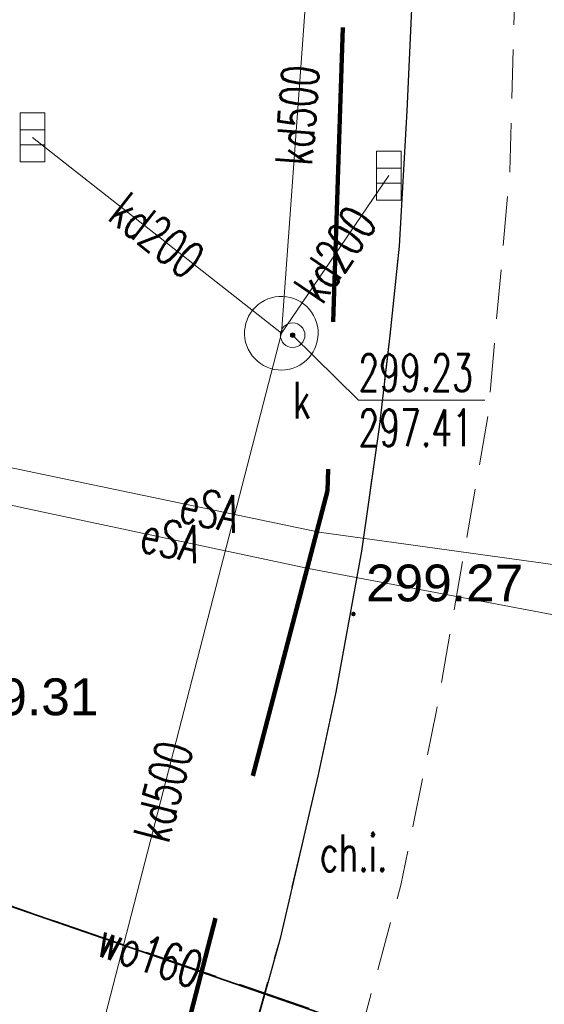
# Model space of a CAD drawing. Header units: metres. Extents: x 6567444 to 13135881, y 5574237 to 11149086.
# Tile 62 of 212: x 6567950 to 6567960, y 5574415 to 5574435. Entities that reach past the tile are written whole.
import ezdxf
from ezdxf.enums import TextEntityAlignment as Align

# ---------------------------------------------------------------- set-up
doc = ezdxf.new("R2010")
doc.units = ezdxf.units.M
for name, pattern in [('_MDCP$0$2.0_1.0', [3, 2, -1]), ('_MDCP$0$L_0_04', [1.5, 1, -0.5]), ('_MDCP$1$L_0_06', [2, 1.5, -0.5]), ('GE.I.6640.1.468.2024_MDCP_dodatkowe pomiary_12.03.2026$0$2.0_1.0', [3, 2, -1]), ('GE.I.6640.1.468.2024_MDCP_dodatkowe pomiary_12.03.2026$0$L_0_04', [1.5, 1, -0.5]), ('GE.I.6640.1.468.2024_MDCP_dodatkowe pomiary_12.03.2026$0$L_0_06', [2, 1.5, -0.5])]:
    doc.linetypes.add(name, pattern=pattern)
for name, color, linetype, lineweight in [('_MDCP$0$GES_InneUrzadzeniaTowarzyszace', 7, 'Continuous', 18), ('_MDCP$0$GES_InneUrzadzeniaTowarzyszace_P', 7, 'Continuous', 18), ('_MDCP$0$GES_PrzewodElektroenergetyczny', 1, 'Continuous', 18), ('_MDCP$0$GES_Rzedna', 7, 'Continuous', 18), ('_MDCP$0$GES_UrzadzeniaSiecKanalizacyjna_P', 7, 'Continuous', 18), ('_MDCP$0$GES_UrzadzeniaTowarzyszczaceLiniowe', 7, 'Continuous', 18), ('_MDCP$0$OT_Komunikacja', 7, 'Continuous', 18), ('_MDCP$0$OTRS', 7, 'Continuous', 13), ('_MDCP$0$OTRS_O', 7, 'Continuous', 20), ('_MDCP$0$Z_ZAKRES', 214, 'Continuous', 90), ('_MDCP$1$GES_PrzewodKanalizacyjny', 36, 'Continuous', 18), ('_MDCP$1$GES_PrzewodWodociagowy', 5, 'Continuous', 18), ('_MDCP$1$GES_PrzewodWodociagowy_Projektowany', 7, 'Continuous', 18), ('GE.I.6640.1.468.2024_MDCP_dodatkowe pomiary_12.03.2026$0$GES_InneUrzadzeniaTowarzyszace', 7, 'Continuous', 18), ('GE.I.6640.1.468.2024_MDCP_dodatkowe pomiary_12.03.2026$0$GES_InneUrzadzeniaTowarzyszace_P', 7, 'Continuous', 18), ('GE.I.6640.1.468.2024_MDCP_dodatkowe pomiary_12.03.2026$0$GES_PrzewodElektroenergetyczny', 1, 'Continuous', 18), ('GE.I.6640.1.468.2024_MDCP_dodatkowe pomiary_12.03.2026$0$GES_PrzewodKanalizacyjny', 36, 'Continuous', 18), ('GE.I.6640.1.468.2024_MDCP_dodatkowe pomiary_12.03.2026$0$GES_PrzewodWodociagowy', 5, 'Continuous', 18), ('GE.I.6640.1.468.2024_MDCP_dodatkowe pomiary_12.03.2026$0$GES_PrzewodWodociagowy_Projektowany', 7, 'Continuous', 18), ('GE.I.6640.1.468.2024_MDCP_dodatkowe pomiary_12.03.2026$0$GES_Rzedna', 7, 'Continuous', 18), ('GE.I.6640.1.468.2024_MDCP_dodatkowe pomiary_12.03.2026$0$GES_UrzadzeniaSiecKanalizacyjna_P', 7, 'Continuous', 18), ('GE.I.6640.1.468.2024_MDCP_dodatkowe pomiary_12.03.2026$0$GES_UrzadzeniaTowarzyszczaceLiniowe', 7, 'Continuous', 18), ('GE.I.6640.1.468.2024_MDCP_dodatkowe pomiary_12.03.2026$0$OT_Komunikacja', 7, 'Continuous', 18), ('GE.I.6640.1.468.2024_MDCP_dodatkowe pomiary_12.03.2026$0$OTRS', 7, 'Continuous', 13), ('GE.I.6640.1.468.2024_MDCP_dodatkowe pomiary_12.03.2026$0$OTRS_O', 7, 'Continuous', 20), ('GE.I.6640.1.468.2024_MDCP_dodatkowe pomiary_12.03.2026$0$Z_ZAKRES', 214, 'Continuous', 90)]:
    doc.layers.add(name, color=color, linetype=linetype, lineweight=lineweight)
doc.styles.add('_MDCP$0$BDOT', font='arial.ttf', dxfattribs={"width": 0.9})
doc.styles.add('_MDCP$0$STANDARD', font='simplex.shx')
doc.styles.add('GE.I.6640.1.468.2024_MDCP_dodatkowe pomiary_12.03.2026$0$BDOT', font='arial.ttf', dxfattribs={"width": 0.9})
doc.styles.add('GE.I.6640.1.468.2024_MDCP_dodatkowe pomiary_12.03.2026$0$STANDARD', font='simplex.shx')

# ---------------------------------------------------------------- blocks, each defined once
blk = doc.blocks.new('_MDCP$0$other_SUPW_O')
at = {"color": 0, "linetype": 'Continuous', "lineweight": 18}
blk.add_circle((0, 0), 0.5, dxfattribs=at)
blk = doc.blocks.new('_MDCP$0$other_SUPS01_05')
at = {"linetype": 'Continuous', "lineweight": 13}
blk.add_hatch(color=0, dxfattribs=at).paths.add_polyline_path([(0, -0.090553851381, 1), (0, 0.090553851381, 1)])
at = {"color": 0, "linetype": 'Continuous', "lineweight": 13}
blk.add_circle((0, 0), 0.090553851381, dxfattribs=at)
blk = doc.blocks.new('_MDCP$0$other_SUKK')
at = {"color": 0, "linetype": 'Continuous', "lineweight": 18, "flags": 128}
blk.add_lwpolyline([(1, 0.5), (1, -0.5), (-1, -0.5), (-1, 0.5), (1, 0.5)], close=True, dxfattribs=at)
for points in [[(-0.3, 0.5), (-0.3, -0.5)], [(0.3, 0.5), (0.3, -0.5)]]:
    blk.add_lwpolyline(points, dxfattribs=at)
blk = doc.blocks.new('_MDCP$0$OTRS')
at = {"layer": '_MDCP$0$OTRS', "color": 0, "lineweight": -3, "const_width": 0.09}
blk.add_lwpolyline([(-0.045, 0, 1), (0.045, 0, 1)], format="xyb", close=True, dxfattribs=at)
at = {"layer": '_MDCP$0$OTRS_O', "color": 0, "style": '_MDCP$0$BDOT'}
blk.add_attdef('RZEDNA', (0.5138805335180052, 0.5151789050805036), '', height=1.5, dxfattribs=at)
blk = doc.blocks.new('_MDCP')
at = {"layer": '_MDCP$0$GES_InneUrzadzeniaTowarzyszace', "color": 36, "linetype": 'Continuous', "lineweight": 18, "flags": 128}
blk.add_lwpolyline([(6567954.822448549, 5574427.94335995), (6567954.746005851, 5574427.95426453), (6567954.67108953, 5574427.97297125), (6567954.59849372, 5574427.99928179), (6567954.52898796, 5574428.032917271), (6567954.46330904, 5574428.07352113), (6567954.402153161, 5574428.12066296), (6567954.3461686, 5574428.17384305), (6567954.2959488, 5574428.23249766), (6567954.252026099, 5574428.29600504), (6567954.214866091, 5574428.36369199), (6567954.18486267, 5574428.434841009), (6567954.162333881, 5574428.50869791), (6567954.14751852, 5574428.58447977), (6567954.140573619, 5574428.66138332), (6567954.14157281, 5574428.73859334), (6567954.1505055, 5574428.81529141), (6567954.167277, 5574428.8906645), (6567954.19170953, 5574428.96391366), (6567954.2235441, 5574429.03426242), (6567954.262443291, 5574429.10096507), (6567954.307994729, 5574429.16331454), (6567954.3597156, 5574429.22064991), (6567954.41705763, 5574429.27236341), (6567954.47941298, 5574429.31790684), (6567954.54612066, 5574429.35679745), (6567954.61647358, 5574429.38862296), (6567954.68972595, 5574429.41304604), (6567954.76510128, 5574429.429807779), (6567954.84180057, 5574429.43873051), (6567954.91901079, 5574429.439719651), (6567954.99591349, 5574429.43276469), (6567955.07169348, 5574429.41793939), (6567955.14554747, 5574429.39540087), (6567955.21669259, 5574429.36538807), (6567955.28437467, 5574429.32821912), (6567955.34787626, 5574429.28428803), (6567955.406524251, 5574429.23406047), (6567955.459696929, 5574429.17806888), (6567955.50683067, 5574429.11690679), (6567955.547425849, 5574429.05122253), (6567955.58105215, 5574428.98171238), (6567955.60735312, 5574428.90911316), (6567955.626049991, 5574428.83419445), (6567955.63694457, 5574428.75775039), (6567955.63992136, 5574428.6805913), (6567955.634948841, 5574428.603535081), (6567955.62207968, 5574428.52739856), (6567955.60145031, 5574428.45298876), (6567955.573279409, 5574428.38109448), (6567955.537865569, 5574428.31247779), (6567955.495584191, 5574428.24786606), (6567955.44688346, 5574428.18794419), (6567955.392279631, 5574428.13334737), (6567955.33235147, 5574428.08465434), (6567955.26773428, 5574428.042381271), (6567955.199112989, 5574428.00697626), (6567955.12721502, 5574427.978814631), (6567955.05280251, 5574427.95819487), (6567954.97666425, 5574427.9453356), (6567954.89960731, 5574427.94037308)], close=True, dxfattribs=at)
at = {"layer": '_MDCP$0$GES_PrzewodElektroenergetyczny', "color": 1, "linetype": 'Continuous', "lineweight": 18, "flags": 128}
for points in [[(6567944.53, 5574458.29), (6567944.75, 5574448.65), (6567945.610000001, 5574438.89), (6567944.63, 5574427.54), (6567944.792, 5574427.138), (6567945.17, 5574426.837), (6567949.72, 5574425.88), (6567955.66, 5574424.64), (6567962.674, 5574423.669), (6567963.11, 5574423.25), (6567964.6, 5574419.39), (6567965.83, 5574417.86), (6567968.68, 5574416.23), (6567969.34, 5574416.15)], [(6567944.04, 5574458.24), (6567944.133999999, 5574448.809), (6567945.215, 5574439.107), (6567943.97, 5574427.6), (6567944.12, 5574426.81), (6567944.92, 5574426.22), (6567949.595, 5574425.139), (6567955.44, 5574423.9), (6567962.16, 5574422.63), (6567962.58, 5574422.47), (6567964.12, 5574418.85), (6567965.84, 5574417.26), (6567968.53, 5574415.86), (6567969.37, 5574415.86)], [(6567962.16, 5574422.63), (6567955.44, 5574423.9), (6567949.595, 5574425.139), (6567944.92, 5574426.22), (6567944.12, 5574426.81), (6567943.97, 5574427.6)], [(6567962.674, 5574423.669), (6567955.66, 5574424.64), (6567949.72, 5574425.88), (6567945.17, 5574426.837), (6567944.792, 5574427.138), (6567944.63, 5574427.54)]]:
    blk.add_lwpolyline(points, dxfattribs=at)
at = {"layer": '_MDCP$0$GES_Rzedna', "color": 7, "linetype": 'Continuous', "lineweight": 13, "flags": 128}
blk.add_lwpolyline([(6567959.037093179, 5574427.323681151), (6567956.458968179, 5574427.323681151), (6567955.12, 5574428.65)], dxfattribs=at)
at = {"layer": '_MDCP$0$GES_UrzadzeniaTowarzyszczaceLiniowe', "color": 7, "linetype": 'Continuous', "lineweight": 35, "flags": 128}
blk.add_lwpolyline([(6567946.69, 5574417.94), (6567957.95, 5574414.06)], dxfattribs=at)
at = {"layer": '_MDCP$0$OT_Komunikacja', "color": 7, "linetype": 'Continuous', "lineweight": 25, "flags": 128}
blk.add_lwpolyline([(6567955.717, 5574455.051), (6567956.455, 5574450.647), (6567956.865, 5574448.256), (6567957.127, 5574445.77), (6567957.326, 5574443.683), (6567957.494, 5574439.375), (6567957.584, 5574436.196), (6567957.448, 5574433.219), (6567957.291, 5574430.461000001), (6567957.102, 5574428.646), (6567956.882, 5574426.779000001), (6567956.525, 5574424.251), (6567956.001, 5574421.378), (6567955.634, 5574419.668), (6567954.863, 5574416.361), (6567954.391, 5574414.651)], dxfattribs=at)
at = {"layer": '_MDCP$0$OT_Komunikacja', "color": 7, "linetype": '_MDCP$0$L_0_04', "lineweight": 18, "flags": 128}
blk.add_lwpolyline([(6567954.889999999, 5574468.512), (6567956.089, 5574463.26), (6567957.252, 5574458.143), (6567957.794, 5574455.218), (6567958.727, 5574450.183), (6567959.058, 5574447.861), (6567959.67, 5574442.376000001), (6567959.67, 5574436.486), (6567959.545, 5574431.99), (6567959.099, 5574427.014), (6567958.044, 5574420.969), (6567957.324, 5574417.445), (6567956.07, 5574412.854), (6567954.526, 5574407.996), (6567952.42, 5574402.809), (6567950.598, 5574398.897), (6567948.007, 5574394.119), (6567947.234, 5574392.908), (6567943.824, 5574387.695), (6567941.21, 5574384.2), (6567938.511, 5574380.967), (6567935.556, 5574377.712), (6567933.248, 5574375.394), (6567930.983, 5574373.286), (6567929, 5574371.503), (6567927.008000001, 5574369.919), (6567923.991000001, 5574367.643000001), (6567920.708, 5574365.356), (6567918.61, 5574364.087), (6567916.996, 5574363.184), (6567918.799, 5574366.142), (6567919.163, 5574366.875), (6567920.178, 5574367.514), (6567924.721, 5574370.845), (6567927.159, 5574372.769), (6567929.626, 5574374.868), (6567932.034, 5574377.144), (6567934.651, 5574379.867), (6567936.766, 5574382.158), (6567938.499, 5574384.155), (6567939.717, 5574385.726), (6567941.714, 5574388.428), (6567943.667000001, 5574391.188), (6567945.062, 5574393.494), (6567946.829, 5574396.401), (6567947.856, 5574398.247), (6567949.105, 5574400.712), (6567950.226, 5574403.154000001), (6567951.474999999, 5574406.082), (6567953.08, 5574410.424), (6567953.824, 5574412.7), (6567954.863, 5574416.361), (6567955.634, 5574419.668), (6567956.001, 5574421.378), (6567956.525, 5574424.251), (6567956.882, 5574426.779000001), (6567957.102, 5574428.646), (6567957.291, 5574430.461000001), (6567957.448, 5574433.219), (6567957.584, 5574436.196), (6567957.494, 5574439.375), (6567957.326, 5574443.683), (6567956.865, 5574448.256), (6567955.717, 5574455.051), (6567954.618, 5574460.152), (6567953.982, 5574463.046), (6567953.196, 5574466.527), (6567952.865, 5574468.02), (6567953.104, 5574468.962), (6567953.7, 5574470.618), (6567954.406, 5574471.956), (6567954.979, 5574472.711), (6567955.469999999, 5574473.02), (6567955.795, 5574470.584)], close=True, dxfattribs=at)
at = {"layer": '_MDCP$0$Z_ZAKRES', "linetype": '_MDCP$0$2.0_1.0', "lineweight": 140, "ltscale": 3}
blk.add_lwpolyline([(6567820.406565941, 5574555.719374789), (6567847.231924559, 5574561.997061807), (6567929.356419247, 5574581.205803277), (6567956.442671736, 5574443.911407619), (6567955.82718672, 5574425.481050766), (6567951.015495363, 5574407.069566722), (6567933.777488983, 5574381.865774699), (6567907.311687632, 5574367.31759003), (6567855.739244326, 5574355.649911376), (6567852.581928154, 5574378.74718266), (6567848.105382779, 5574411.571895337), (6567841.693208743, 5574438.994171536), (6567818.945801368, 5574517.252574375)], close=True, dxfattribs=at)
at = {"layer": '_MDCP$1$GES_PrzewodKanalizacyjny', "color": 36, "linetype": 'Continuous', "lineweight": 18, "flags": 128}
for points in [[(6567954.889999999, 5574428.69), (6567955.54, 5574437.57)], [(6567949.82, 5574432.68), (6567954.889999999, 5574428.69)], [(6567957.08, 5574431.9), (6567954.889999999, 5574428.69)], [(6567950.07, 5574410.02), (6567954.889999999, 5574428.69)]]:
    blk.add_lwpolyline(points, dxfattribs=at)
at = {"layer": '_MDCP$1$GES_PrzewodWodociagowy', "color": 5, "linetype": 'Continuous', "lineweight": 18, "flags": 128}
blk.add_lwpolyline([(6567946.480000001, 5574417.99), (6567946.69, 5574417.94), (6567946.958, 5574417.848), (6567957.95, 5574414.06)], dxfattribs=at)
at = {"layer": '_MDCP$1$GES_PrzewodWodociagowy_Projektowany', "color": 5, "linetype": '_MDCP$1$L_0_06', "lineweight": 18}
blk.add_lwpolyline([(6567946.47, 5574418.03), (6567958.77, 5574413.8), (6567963.54, 5574412.24), (6567973.632868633, 5574414.419038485)], dxfattribs=at)
at = {"layer": '_MDCP$0$GES_InneUrzadzeniaTowarzyszace_P', "linetype": 'Continuous', "xscale": 0.5, "yscale": 0.5, "zscale": 0.5}
blk.add_blockref('_MDCP$0$other_SUPW_O', (6567955.12, 5574428.65), dxfattribs=at)
at = {"layer": '_MDCP$0$GES_Rzedna', "color": 36, "linetype": 'Continuous', "xscale": 0.5, "yscale": 0.5, "zscale": 0.5}
blk.add_blockref('_MDCP$0$other_SUPS01_05', (6567955.12, 5574428.65), dxfattribs=at)
at = {"layer": '_MDCP$0$GES_UrzadzeniaSiecKanalizacyjna_P', "color": 36, "linetype": 'Continuous', "xscale": 0.5, "yscale": 0.5, "zscale": 0.5, "rotation": 90}
for p in [(6567949.82, 5574432.68), (6567957.08, 5574431.9)]:
    blk.add_blockref('_MDCP$0$other_SUKK', p, dxfattribs=at)
at = {"layer": '_MDCP$0$OTRS', "xscale": 0.5, "yscale": 0.5, "zscale": 0.5}
for p, values in [((6567956.357, 5574422.97, 299.269), {'RZEDNA': '299.27'}), ((6567947.702, 5574420.651, 299.305), {'RZEDNA': '299.31'})]:
    blk.add_blockref('_MDCP$0$OTRS', p, dxfattribs=at).add_auto_attribs(values)
at = {"layer": '_MDCP$0$GES_InneUrzadzeniaTowarzyszace_P', "color": 7, "lineweight": 15, "style": '_MDCP$0$STANDARD', "width": 0.66}
blk.add_text('k', height=0.75, dxfattribs=at).set_placement((6567955.12723448, 5574427.700254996), align=Align.TOP_LEFT)
at = {"layer": '_MDCP$0$GES_PrzewodElektroenergetyczny', "color": 1, "lineweight": 15, "style": '_MDCP$0$STANDARD', "width": 0.66}
for rotation, p in [(-11.8, (6567953.431379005, 5574425.105234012)), (-12, (6567952.636092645, 5574424.4943612))]:
    blk.add_text('eSA', height=0.75, rotation=rotation, dxfattribs=at).set_placement(p, align=Align.MIDDLE_CENTER)
at = {"layer": '_MDCP$0$GES_Rzedna', "color": 36, "lineweight": 15, "style": '_MDCP$0$STANDARD', "width": 0.66}
for s, p in [('299.23', (6567956.458968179, 5574428.261181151)), ('297.41', (6567956.458968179, 5574427.136181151))]:
    blk.add_text(s, height=0.75, dxfattribs=at).set_placement(p, align=Align.TOP_LEFT)
at = {"layer": '_MDCP$0$OT_Komunikacja', "color": 7, "lineweight": 15, "style": '_MDCP$0$STANDARD', "width": 0.66}
blk.add_text('ch.i.', height=0.75, dxfattribs=at).set_placement((6567956.363566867, 5574418.102), align=Align.MIDDLE_CENTER)
at = {"layer": '_MDCP$1$GES_PrzewodKanalizacyjny', "color": 36, "lineweight": 15, "style": '_MDCP$0$STANDARD', "width": 0.66}
for s, rotation, p in [('kd500', -274.2, (6567955.215, 5574433.130000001)), ('kd200', -38.2, (6567952.355, 5574430.685)), ('kd200', -304.3, (6567955.984999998, 5574430.295)), ('kd500', -284.5000000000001, (6567952.480000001, 5574419.355))]:
    blk.add_text(s, height=0.75, rotation=rotation, dxfattribs=at).set_placement(p, align=Align.MIDDLE_CENTER)
at = {"layer": '_MDCP$1$GES_PrzewodWodociagowy', "color": 5, "lineweight": 15, "style": '_MDCP$0$STANDARD', "width": 0.66}
blk.add_text('wo160', height=0.75, rotation=-19, dxfattribs=at).set_placement((6567952.218009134, 5574416.035325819), align=Align.MIDDLE_CENTER)
blk = doc.blocks.new('GE.I.6640.1.468.2024_MDCP_dodatkowe pomiary_12.03.2026$0$other_SUPW_O')
at = {"color": 0, "linetype": 'Continuous', "lineweight": 18}
blk.add_circle((0, 0), 0.5, dxfattribs=at)
blk = doc.blocks.new('GE.I.6640.1.468.2024_MDCP_dodatkowe pomiary_12.03.2026$0$other_SUPS01_05')
at = {"linetype": 'Continuous', "lineweight": 13}
blk.add_hatch(color=0, dxfattribs=at).paths.add_polyline_path([(0, -0.090553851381, 1), (0, 0.090553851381, 1)])
at = {"color": 0, "linetype": 'Continuous', "lineweight": 13}
blk.add_circle((0, 0), 0.090553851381, dxfattribs=at)
blk = doc.blocks.new('GE.I.6640.1.468.2024_MDCP_dodatkowe pomiary_12.03.2026$0$other_SUKK')
at = {"color": 0, "linetype": 'Continuous', "lineweight": 18, "flags": 128}
blk.add_lwpolyline([(1, 0.5), (1, -0.5), (-1, -0.5), (-1, 0.5), (1, 0.5)], close=True, dxfattribs=at)
for points in [[(-0.3, 0.5), (-0.3, -0.5)], [(0.3, 0.5), (0.3, -0.5)]]:
    blk.add_lwpolyline(points, dxfattribs=at)
blk = doc.blocks.new('GE.I.6640.1.468.2024_MDCP_dodatkowe pomiary_12.03.2026$0$OTRS')
at = {"layer": 'GE.I.6640.1.468.2024_MDCP_dodatkowe pomiary_12.03.2026$0$OTRS', "color": 0, "lineweight": -3, "const_width": 0.09}
blk.add_lwpolyline([(-0.045, 0, 1), (0.045, 0, 1)], format="xyb", close=True, dxfattribs=at)
at = {"layer": 'GE.I.6640.1.468.2024_MDCP_dodatkowe pomiary_12.03.2026$0$OTRS_O', "color": 0, "style": 'GE.I.6640.1.468.2024_MDCP_dodatkowe pomiary_12.03.2026$0$BDOT'}
blk.add_attdef('RZEDNA', (0.5138805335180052, 0.5151789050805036), '', height=1.5, dxfattribs=at)
blk = doc.blocks.new('GE.I.6640.1.468.2024_MDCP_dodatkowe pomiary_12.03.2026')
at = {"layer": 'GE.I.6640.1.468.2024_MDCP_dodatkowe pomiary_12.03.2026$0$GES_InneUrzadzeniaTowarzyszace', "color": 36, "linetype": 'Continuous', "lineweight": 18, "flags": 128}
blk.add_lwpolyline([(6567954.822448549, 5574427.94335995), (6567954.746005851, 5574427.95426453), (6567954.67108953, 5574427.97297125), (6567954.59849372, 5574427.99928179), (6567954.52898796, 5574428.032917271), (6567954.46330904, 5574428.07352113), (6567954.402153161, 5574428.12066296), (6567954.3461686, 5574428.17384305), (6567954.2959488, 5574428.23249766), (6567954.252026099, 5574428.29600504), (6567954.214866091, 5574428.36369199), (6567954.18486267, 5574428.434841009), (6567954.162333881, 5574428.50869791), (6567954.14751852, 5574428.58447977), (6567954.140573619, 5574428.66138332), (6567954.14157281, 5574428.73859334), (6567954.1505055, 5574428.81529141), (6567954.167277, 5574428.8906645), (6567954.19170953, 5574428.96391366), (6567954.2235441, 5574429.03426242), (6567954.262443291, 5574429.10096507), (6567954.307994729, 5574429.16331454), (6567954.3597156, 5574429.22064991), (6567954.41705763, 5574429.27236341), (6567954.47941298, 5574429.31790684), (6567954.54612066, 5574429.35679745), (6567954.61647358, 5574429.38862296), (6567954.68972595, 5574429.41304604), (6567954.76510128, 5574429.429807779), (6567954.84180057, 5574429.43873051), (6567954.91901079, 5574429.439719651), (6567954.99591349, 5574429.43276469), (6567955.07169348, 5574429.41793939), (6567955.14554747, 5574429.39540087), (6567955.21669259, 5574429.36538807), (6567955.28437467, 5574429.32821912), (6567955.34787626, 5574429.28428803), (6567955.406524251, 5574429.23406047), (6567955.459696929, 5574429.17806888), (6567955.50683067, 5574429.11690679), (6567955.547425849, 5574429.05122253), (6567955.58105215, 5574428.98171238), (6567955.60735312, 5574428.90911316), (6567955.626049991, 5574428.83419445), (6567955.63694457, 5574428.75775039), (6567955.63992136, 5574428.6805913), (6567955.634948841, 5574428.603535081), (6567955.62207968, 5574428.52739856), (6567955.60145031, 5574428.45298876), (6567955.573279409, 5574428.38109448), (6567955.537865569, 5574428.31247779), (6567955.495584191, 5574428.24786606), (6567955.44688346, 5574428.18794419), (6567955.392279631, 5574428.13334737), (6567955.33235147, 5574428.08465434), (6567955.26773428, 5574428.042381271), (6567955.199112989, 5574428.00697626), (6567955.12721502, 5574427.978814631), (6567955.05280251, 5574427.95819487), (6567954.97666425, 5574427.9453356), (6567954.89960731, 5574427.94037308)], close=True, dxfattribs=at)
at = {"layer": 'GE.I.6640.1.468.2024_MDCP_dodatkowe pomiary_12.03.2026$0$GES_PrzewodElektroenergetyczny', "color": 1, "linetype": 'Continuous', "lineweight": 18, "flags": 128}
for points in [[(6567944.53, 5574458.29), (6567944.75, 5574448.65), (6567945.610000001, 5574438.89), (6567944.63, 5574427.54), (6567944.792, 5574427.138), (6567945.17, 5574426.837), (6567949.72, 5574425.88), (6567955.66, 5574424.64), (6567962.674, 5574423.669), (6567963.11, 5574423.25), (6567964.6, 5574419.39), (6567965.83, 5574417.86), (6567968.68, 5574416.23), (6567969.34, 5574416.15)], [(6567944.04, 5574458.24), (6567944.133999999, 5574448.809), (6567945.215, 5574439.107), (6567943.97, 5574427.6), (6567944.12, 5574426.81), (6567944.92, 5574426.22), (6567949.595, 5574425.139), (6567955.44, 5574423.9), (6567962.16, 5574422.63), (6567962.58, 5574422.47), (6567964.12, 5574418.85), (6567965.84, 5574417.26), (6567968.53, 5574415.86), (6567969.37, 5574415.86)], [(6567962.16, 5574422.63), (6567955.44, 5574423.9), (6567949.595, 5574425.139), (6567944.92, 5574426.22), (6567944.12, 5574426.81), (6567943.97, 5574427.6)], [(6567962.674, 5574423.669), (6567955.66, 5574424.64), (6567949.72, 5574425.88), (6567945.17, 5574426.837), (6567944.792, 5574427.138), (6567944.63, 5574427.54)]]:
    blk.add_lwpolyline(points, dxfattribs=at)
at = {"layer": 'GE.I.6640.1.468.2024_MDCP_dodatkowe pomiary_12.03.2026$0$GES_PrzewodKanalizacyjny', "color": 36, "linetype": 'Continuous', "lineweight": 18, "flags": 128}
for points in [[(6567954.889999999, 5574428.69), (6567955.54, 5574437.57)], [(6567949.82, 5574432.68), (6567954.889999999, 5574428.69)], [(6567957.08, 5574431.9), (6567954.889999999, 5574428.69)], [(6567950.07, 5574410.02), (6567954.889999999, 5574428.69)]]:
    blk.add_lwpolyline(points, dxfattribs=at)
at = {"layer": 'GE.I.6640.1.468.2024_MDCP_dodatkowe pomiary_12.03.2026$0$GES_PrzewodWodociagowy', "color": 5, "linetype": 'Continuous', "lineweight": 18, "flags": 128}
blk.add_lwpolyline([(6567946.480000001, 5574417.99), (6567946.69, 5574417.94), (6567946.958, 5574417.848), (6567957.95, 5574414.06)], dxfattribs=at)
at = {"layer": 'GE.I.6640.1.468.2024_MDCP_dodatkowe pomiary_12.03.2026$0$GES_PrzewodWodociagowy_Projektowany', "color": 5, "linetype": 'GE.I.6640.1.468.2024_MDCP_dodatkowe pomiary_12.03.2026$0$L_0_06', "lineweight": 18}
blk.add_lwpolyline([(6567946.47, 5574418.03), (6567958.77, 5574413.8), (6567963.54, 5574412.24), (6567973.632868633, 5574414.419038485)], dxfattribs=at)
at = {"layer": 'GE.I.6640.1.468.2024_MDCP_dodatkowe pomiary_12.03.2026$0$GES_Rzedna', "color": 7, "linetype": 'Continuous', "lineweight": 13, "flags": 128}
blk.add_lwpolyline([(6567959.037093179, 5574427.323681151), (6567956.458968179, 5574427.323681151), (6567955.12, 5574428.65)], dxfattribs=at)
at = {"layer": 'GE.I.6640.1.468.2024_MDCP_dodatkowe pomiary_12.03.2026$0$GES_UrzadzeniaTowarzyszczaceLiniowe', "color": 7, "linetype": 'Continuous', "lineweight": 35, "flags": 128}
blk.add_lwpolyline([(6567946.69, 5574417.94), (6567957.95, 5574414.06)], dxfattribs=at)
at = {"layer": 'GE.I.6640.1.468.2024_MDCP_dodatkowe pomiary_12.03.2026$0$OT_Komunikacja', "color": 7, "linetype": 'Continuous', "lineweight": 25, "flags": 128}
blk.add_lwpolyline([(6567955.717, 5574455.051), (6567956.455, 5574450.647), (6567956.865, 5574448.256), (6567957.127, 5574445.77), (6567957.326, 5574443.683), (6567957.494, 5574439.375), (6567957.584, 5574436.196), (6567957.448, 5574433.219), (6567957.291, 5574430.461000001), (6567957.102, 5574428.646), (6567956.882, 5574426.779000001), (6567956.525, 5574424.251), (6567956.001, 5574421.378), (6567955.634, 5574419.668), (6567954.863, 5574416.361), (6567954.391, 5574414.651)], dxfattribs=at)
at = {"layer": 'GE.I.6640.1.468.2024_MDCP_dodatkowe pomiary_12.03.2026$0$OT_Komunikacja', "color": 7, "linetype": 'GE.I.6640.1.468.2024_MDCP_dodatkowe pomiary_12.03.2026$0$L_0_04', "lineweight": 18, "flags": 128}
blk.add_lwpolyline([(6567954.889999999, 5574468.512), (6567956.089, 5574463.26), (6567957.252, 5574458.143), (6567957.794, 5574455.218), (6567958.727, 5574450.183), (6567959.058, 5574447.861), (6567959.67, 5574442.376000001), (6567959.67, 5574436.486), (6567959.545, 5574431.99), (6567959.099, 5574427.014), (6567958.044, 5574420.969), (6567957.324, 5574417.445), (6567956.07, 5574412.854), (6567954.526, 5574407.996), (6567952.42, 5574402.809), (6567950.598, 5574398.897), (6567948.007, 5574394.119), (6567947.234, 5574392.908), (6567943.824, 5574387.695), (6567941.21, 5574384.2), (6567938.511, 5574380.967), (6567935.556, 5574377.712), (6567933.248, 5574375.394), (6567930.983, 5574373.286), (6567929, 5574371.503), (6567927.008000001, 5574369.919), (6567923.991000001, 5574367.643000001), (6567920.708, 5574365.356), (6567918.61, 5574364.087), (6567916.996, 5574363.184), (6567918.799, 5574366.142), (6567919.163, 5574366.875), (6567920.178, 5574367.514), (6567924.721, 5574370.845), (6567927.159, 5574372.769), (6567929.626, 5574374.868), (6567932.034, 5574377.144), (6567934.651, 5574379.867), (6567936.766, 5574382.158), (6567938.499, 5574384.155), (6567939.717, 5574385.726), (6567941.714, 5574388.428), (6567943.667000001, 5574391.188), (6567945.062, 5574393.494), (6567946.829, 5574396.401), (6567947.856, 5574398.247), (6567949.105, 5574400.712), (6567950.226, 5574403.154000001), (6567951.474999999, 5574406.082), (6567953.08, 5574410.424), (6567953.824, 5574412.7), (6567954.863, 5574416.361), (6567955.634, 5574419.668), (6567956.001, 5574421.378), (6567956.525, 5574424.251), (6567956.882, 5574426.779000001), (6567957.102, 5574428.646), (6567957.291, 5574430.461000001), (6567957.448, 5574433.219), (6567957.584, 5574436.196), (6567957.494, 5574439.375), (6567957.326, 5574443.683), (6567956.865, 5574448.256), (6567955.717, 5574455.051), (6567954.618, 5574460.152), (6567953.982, 5574463.046), (6567953.196, 5574466.527), (6567952.865, 5574468.02), (6567953.104, 5574468.962), (6567953.7, 5574470.618), (6567954.406, 5574471.956), (6567954.979, 5574472.711), (6567955.469999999, 5574473.02), (6567955.795, 5574470.584)], close=True, dxfattribs=at)
at = {"layer": 'GE.I.6640.1.468.2024_MDCP_dodatkowe pomiary_12.03.2026$0$Z_ZAKRES', "linetype": 'GE.I.6640.1.468.2024_MDCP_dodatkowe pomiary_12.03.2026$0$2.0_1.0', "lineweight": 140, "ltscale": 3}
blk.add_lwpolyline([(6567820.406565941, 5574555.719374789), (6567847.231924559, 5574561.997061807), (6567929.356419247, 5574581.205803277), (6567956.442671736, 5574443.911407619), (6567955.82718672, 5574425.481050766), (6567951.015495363, 5574407.069566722), (6567933.777488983, 5574381.865774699), (6567907.311687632, 5574367.31759003), (6567855.739244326, 5574355.649911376), (6567852.581928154, 5574378.74718266), (6567848.105382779, 5574411.571895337), (6567841.693208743, 5574438.994171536), (6567818.945801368, 5574517.252574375)], close=True, dxfattribs=at)
at = {"layer": 'GE.I.6640.1.468.2024_MDCP_dodatkowe pomiary_12.03.2026$0$GES_InneUrzadzeniaTowarzyszace_P', "linetype": 'Continuous', "xscale": 0.5, "yscale": 0.5, "zscale": 0.5}
blk.add_blockref('GE.I.6640.1.468.2024_MDCP_dodatkowe pomiary_12.03.2026$0$other_SUPW_O', (6567955.12, 5574428.65), dxfattribs=at)
at = {"layer": 'GE.I.6640.1.468.2024_MDCP_dodatkowe pomiary_12.03.2026$0$GES_Rzedna', "color": 36, "linetype": 'Continuous', "xscale": 0.5, "yscale": 0.5, "zscale": 0.5}
blk.add_blockref('GE.I.6640.1.468.2024_MDCP_dodatkowe pomiary_12.03.2026$0$other_SUPS01_05', (6567955.12, 5574428.65), dxfattribs=at)
at = {"layer": 'GE.I.6640.1.468.2024_MDCP_dodatkowe pomiary_12.03.2026$0$GES_UrzadzeniaSiecKanalizacyjna_P', "color": 36, "linetype": 'Continuous', "xscale": 0.5, "yscale": 0.5, "zscale": 0.5, "rotation": 90}
for p in [(6567949.82, 5574432.68), (6567957.08, 5574431.9)]:
    blk.add_blockref('GE.I.6640.1.468.2024_MDCP_dodatkowe pomiary_12.03.2026$0$other_SUKK', p, dxfattribs=at)
at = {"layer": 'GE.I.6640.1.468.2024_MDCP_dodatkowe pomiary_12.03.2026$0$OTRS', "xscale": 0.5, "yscale": 0.5, "zscale": 0.5}
for p, values in [((6567956.357, 5574422.97, 299.269), {'RZEDNA': '299.27'}), ((6567947.702, 5574420.651, 299.305), {'RZEDNA': '299.31'})]:
    blk.add_blockref('GE.I.6640.1.468.2024_MDCP_dodatkowe pomiary_12.03.2026$0$OTRS', p, dxfattribs=at).add_auto_attribs(values)
at = {"layer": 'GE.I.6640.1.468.2024_MDCP_dodatkowe pomiary_12.03.2026$0$GES_InneUrzadzeniaTowarzyszace_P', "color": 7, "lineweight": 15, "style": 'GE.I.6640.1.468.2024_MDCP_dodatkowe pomiary_12.03.2026$0$STANDARD', "width": 0.66}
blk.add_text('k', height=0.75, dxfattribs=at).set_placement((6567955.12723448, 5574427.700254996), align=Align.TOP_LEFT)
at = {"layer": 'GE.I.6640.1.468.2024_MDCP_dodatkowe pomiary_12.03.2026$0$GES_PrzewodElektroenergetyczny', "color": 1, "lineweight": 15, "style": 'GE.I.6640.1.468.2024_MDCP_dodatkowe pomiary_12.03.2026$0$STANDARD', "width": 0.66}
for rotation, p in [(-11.8, (6567953.431379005, 5574425.105234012)), (-12, (6567952.636092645, 5574424.4943612))]:
    blk.add_text('eSA', height=0.75, rotation=rotation, dxfattribs=at).set_placement(p, align=Align.MIDDLE_CENTER)
at = {"layer": 'GE.I.6640.1.468.2024_MDCP_dodatkowe pomiary_12.03.2026$0$GES_PrzewodKanalizacyjny', "color": 36, "lineweight": 15, "style": 'GE.I.6640.1.468.2024_MDCP_dodatkowe pomiary_12.03.2026$0$STANDARD', "width": 0.66}
for s, rotation, p in [('kd500', -274.2, (6567955.215, 5574433.130000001)), ('kd200', -38.2, (6567952.355, 5574430.685)), ('kd200', -304.3, (6567955.984999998, 5574430.295)), ('kd500', -284.5000000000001, (6567952.480000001, 5574419.355))]:
    blk.add_text(s, height=0.75, rotation=rotation, dxfattribs=at).set_placement(p, align=Align.MIDDLE_CENTER)
at = {"layer": 'GE.I.6640.1.468.2024_MDCP_dodatkowe pomiary_12.03.2026$0$GES_PrzewodWodociagowy', "color": 5, "lineweight": 15, "style": 'GE.I.6640.1.468.2024_MDCP_dodatkowe pomiary_12.03.2026$0$STANDARD', "width": 0.66}
blk.add_text('wo160', height=0.75, rotation=-19, dxfattribs=at).set_placement((6567952.218009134, 5574416.035325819), align=Align.MIDDLE_CENTER)
at = {"layer": 'GE.I.6640.1.468.2024_MDCP_dodatkowe pomiary_12.03.2026$0$GES_Rzedna', "color": 36, "lineweight": 15, "style": 'GE.I.6640.1.468.2024_MDCP_dodatkowe pomiary_12.03.2026$0$STANDARD', "width": 0.66}
for s, p in [('299.23', (6567956.458968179, 5574428.261181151)), ('297.41', (6567956.458968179, 5574427.136181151))]:
    blk.add_text(s, height=0.75, dxfattribs=at).set_placement(p, align=Align.TOP_LEFT)
at = {"layer": 'GE.I.6640.1.468.2024_MDCP_dodatkowe pomiary_12.03.2026$0$OT_Komunikacja', "color": 7, "lineweight": 15, "style": 'GE.I.6640.1.468.2024_MDCP_dodatkowe pomiary_12.03.2026$0$STANDARD', "width": 0.66}
blk.add_text('ch.i.', height=0.75, dxfattribs=at).set_placement((6567956.363566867, 5574418.102), align=Align.MIDDLE_CENTER)

msp = doc.modelspace()

# ---------------------------------------------------------------- block references
at = {"layer": 'Defpoints'}
msp.add_blockref('GE.I.6640.1.468.2024_MDCP_dodatkowe pomiary_12.03.2026', (0, 0), dxfattribs=at)

# ---------------------------------------------------------------- next in the draw order: block references
msp.add_blockref('_MDCP', (0, 0))

doc.saveas('drawing.dxf')
